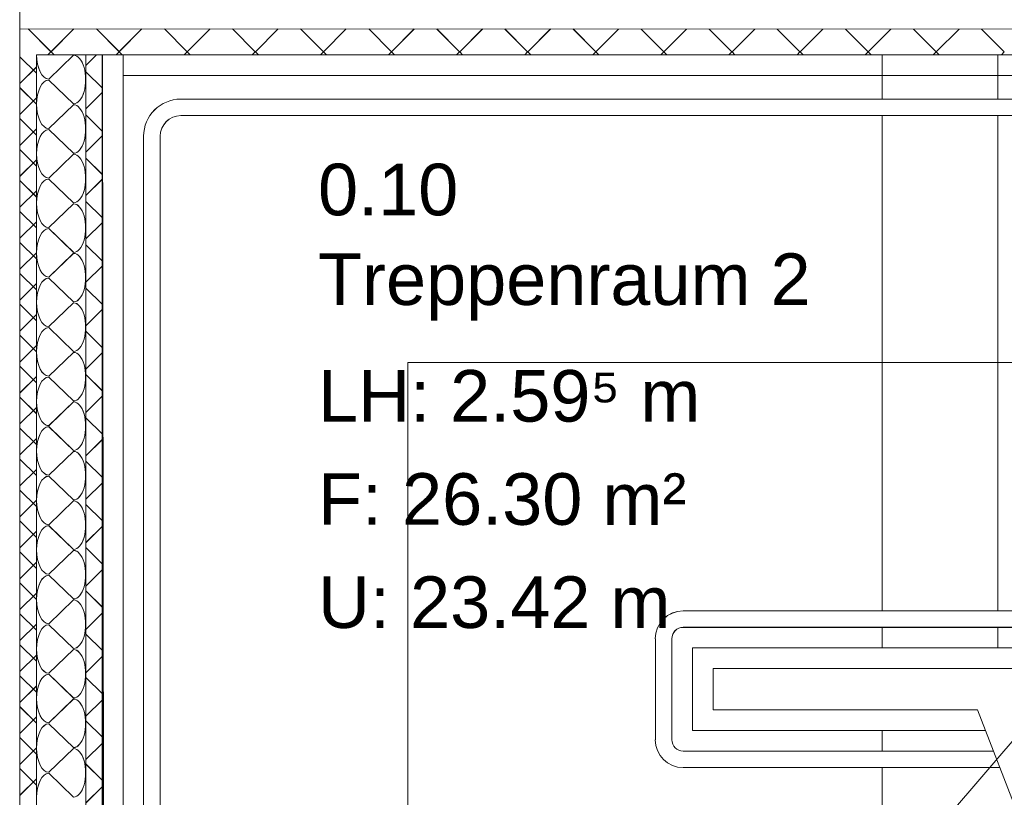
# Model space of a CAD drawing. Extents: x 229 to 926, y 37 to 878.
# Tile 28 of 194: x 382 to 429, y 127 to 165. Entities that reach past the tile are written whole.
import ezdxf
from ezdxf.lldxf.tags import DXFTag

# ---------------------------------------------------------------- set-up
doc = ezdxf.new("R2010")
doc.units = 0
doc.layers.get('0').update_dxf_attribs({"lineweight": 13})
doc.layers.add('A_BI_Aussenwand', color=5, linetype='Continuous', lineweight=18, true_color=0x0000ff, plot=False)
doc.layers.add('A_BI_Innenwand', color=7, linetype='Continuous', lineweight=18, true_color=0x80ff80, plot=False)
for name, color, linetype, lineweight in [('Axen', 7, 'Continuous', 25), ('Axen-A03ENJ5PI0', 7, 'Continuous', 25), ('Beschriftung', 7, 'Continuous', 25), ('Beschriftung-A03ENJ5NI0', 7, 'Continuous', 25), ('Fullfläche', 7, 'Continuous', 25), ('Fullfläche-A03ENJ5QI0', 7, 'Continuous', 25), ('Räume', 7, 'Continuous', 25), ('Räume-A03ENJ5RI0', 7, 'Continuous', 25), ('Treppen', 7, 'Continuous', 25), ('Treppen-A03ENJ5SI0', 7, 'Continuous', 25), ('Wände', 7, 'Continuous', 25), ('Wände-A03ENJ5VI0', 7, 'Continuous', 25)]:
    doc.layers.add(name, color=color, linetype=linetype, lineweight=lineweight)
doc.styles.get("Standard").update_dxf_attribs({"font": 'arial.ttf'})
tags = doc.linetypes.add('ALL_S25', pattern=[0.001, 0, -0.001]).pattern_tags.tags
tags[6:7] = [DXFTag(74, 4), DXFTag(75, 0), DXFTag(340, '0'), DXFTag(46, 1.0), DXFTag(50, 0.0), DXFTag(44, 0.0), DXFTag(45, 0.0)]
tags[4:5] = [DXFTag(74, 4), DXFTag(75, 0), DXFTag(340, '0'), DXFTag(46, 1.0), DXFTag(50, 0.0), DXFTag(44, 0.0), DXFTag(45, 0.0)]
tags = doc.linetypes.add('ALL_S25-A03ENJ5XI0', pattern=[0.001, 0, -0.001]).pattern_tags.tags
tags[6:7] = [DXFTag(74, 4), DXFTag(75, 0), DXFTag(340, '0'), DXFTag(46, 1.0), DXFTag(50, 0.0), DXFTag(44, 0.0), DXFTag(45, 0.0)]
tags[4:5] = [DXFTag(74, 4), DXFTag(75, 0), DXFTag(340, '0'), DXFTag(46, 1.0), DXFTag(50, 0.0), DXFTag(44, 0.0), DXFTag(45, 0.0)]
tags = doc.linetypes.add('PUNKT2_S9', pattern=[0.001, 0, -0.001]).pattern_tags.tags
tags[6:7] = [DXFTag(74, 4), DXFTag(75, 0), DXFTag(340, '0'), DXFTag(46, 1.0), DXFTag(50, 0.0), DXFTag(44, 0.0), DXFTag(45, 0.0)]
tags[4:5] = [DXFTag(74, 4), DXFTag(75, 0), DXFTag(340, '0'), DXFTag(46, 1.0), DXFTag(50, 0.0), DXFTag(44, 0.0), DXFTag(45, 0.0)]
tags = doc.linetypes.add('PUNKT2_S9-A03ENJ5YI0', pattern=[0.001, 0, -0.001]).pattern_tags.tags
tags[6:7] = [DXFTag(74, 4), DXFTag(75, 0), DXFTag(340, '0'), DXFTag(46, 1.0), DXFTag(50, 0.0), DXFTag(44, 0.0), DXFTag(45, 0.0)]
tags[4:5] = [DXFTag(74, 4), DXFTag(75, 0), DXFTag(340, '0'), DXFTag(46, 1.0), DXFTag(50, 0.0), DXFTag(44, 0.0), DXFTag(45, 0.0)]

# ---------------------------------------------------------------- blocks, each defined once
blk = doc.blocks.new('Referenz-A03ENJ5LI0', base_point=(255.728, 65.704))
at = {"layer": 'Axen', "color": 0, "linetype": 'ALL_S25', "lineweight": -2, "ltscale": 0.13}
blk.add_line((381.634, 66.032), (381.634, 801.546), dxfattribs=at)
at = {"layer": 'Beschriftung', "color": 0, "lineweight": -2}
blk.add_line((443.63, 145.815), (382.571, 74.501), dxfattribs=at)
at = {"layer": 'Fullfläche', "color": 0, "lineweight": -2}
for p, q in [((382.044, 164.096), (383.143, 162.996)), ((384.249, 164.096), (383.15, 162.996)), ((385.344, 164.096), (386.443, 162.995)), ((387.55, 164.096), (386.45, 162.995)), ((388.644, 164.096), (389.743, 162.995)), ((390.85, 164.095), (389.75, 162.995)), ((391.944, 164.095), (393.043, 162.994)), ((394.15, 164.095), (393.05, 162.994)), ((395.243, 164.095), (396.343, 162.994)), ((397.45, 164.095), (396.35, 162.994)), ((398.543, 164.095), (399.643, 162.993)), ((400.75, 164.094), (399.65, 162.993)), ((401.843, 164.094), (402.943, 162.993)), ((404.05, 164.094), (402.95, 162.993)), ((405.143, 164.094), (406.243, 162.992)), ((407.35, 164.093), (406.25, 162.992)), ((408.443, 164.093), (409.543, 162.992)), ((410.651, 164.093), (409.55, 162.992)), ((411.743, 164.093), (412.843, 162.991)), ((413.951, 164.093), (412.85, 162.991)), ((415.043, 164.093), (416.143, 162.99)), ((417.251, 164.092), (416.15, 162.99)), ((418.342, 164.092), (419.443, 162.99)), ((420.551, 164.092), (419.45, 162.99)), ((421.642, 164.092), (422.743, 162.989)), ((423.851, 164.091), (422.75, 162.989)), ((424.942, 164.091), (426.043, 162.989)), ((427.151, 164.091), (426.05, 162.989)), ((428.242, 164.091), (429.343, 162.988)), ((381.634, 162.75), (382.434, 161.951)), ((383.143, 162.993), (382.997, 162.847)), ((384.234, 162.822), (383.034, 161.67)), ((383.15, 162.993), (383.296, 162.847)), ((384.834, 162.332), (385.347, 162.846)), ((386.443, 162.992), (386.298, 162.847)), ((386.45, 162.992), (386.595, 162.847)), ((389.743, 162.991), (389.598, 162.846)), ((389.75, 162.991), (389.895, 162.846)), ((393.043, 162.991), (392.899, 162.846)), ((393.05, 162.991), (393.194, 162.846)), ((396.343, 162.99), (396.199, 162.846)), ((396.35, 162.99), (396.494, 162.846)), ((399.643, 162.99), (399.5, 162.846)), ((399.65, 162.99), (399.793, 162.846)), ((402.943, 162.989), (402.8, 162.846)), ((402.95, 162.989), (403.092, 162.846)), ((406.243, 162.989), (406.101, 162.846)), ((406.25, 162.989), (406.392, 162.846)), ((409.543, 162.988), (409.401, 162.846)), ((409.55, 162.988), (409.691, 162.846)), ((412.843, 162.988), (412.702, 162.846)), ((412.85, 162.988), (412.991, 162.846)), ((416.143, 162.987), (416.003, 162.846)), ((416.15, 162.987), (416.29, 162.846)), ((419.443, 162.987), (419.303, 162.846)), ((419.45, 162.987), (419.59, 162.846)), ((422.743, 162.986), (422.604, 162.846)), ((422.75, 162.986), (422.889, 162.846)), ((426.043, 162.985), (425.904, 162.846)), ((426.05, 162.985), (426.189, 162.846)), ((429.343, 162.985), (429.205, 162.846)), ((381.634, 161.453), (382.434, 162.253)), ((384.834, 162.026), (385.634, 161.229)), ((383.034, 161.622), (384.234, 160.47)), ((381.634, 161.25), (382.434, 160.451)), ((384.834, 160.229), (385.634, 161.031)), ((381.634, 159.954), (382.434, 160.753)), ((384.234, 160.422), (383.034, 159.27)), ((384.834, 159.929), (385.634, 159.132)), ((381.634, 159.75), (382.434, 158.951)), ((381.634, 158.453), (382.434, 159.253)), ((383.034, 159.222), (384.234, 158.07)), ((384.834, 158.126), (385.634, 158.928)), ((381.634, 158.251), (382.434, 157.451)), ((384.234, 158.022), (383.034, 156.87)), ((381.634, 156.953), (382.434, 157.753)), ((384.834, 157.832), (385.634, 157.035)), ((381.634, 156.751), (382.434, 155.951)), ((383.034, 156.822), (384.234, 155.67)), ((384.834, 156.023), (385.634, 156.825)), ((381.634, 155.453), (382.434, 156.253)), ((384.234, 155.622), (383.034, 154.47)), ((384.834, 155.734), (385.634, 154.938)), ((381.634, 155.251), (382.434, 154.451)), ((381.634, 153.953), (382.434, 154.753)), ((384.834, 153.921), (385.634, 154.722)), ((383.034, 154.422), (384.234, 153.27)), ((381.634, 153.751), (382.434, 152.951)), ((381.634, 152.453), (382.434, 153.253)), ((384.234, 153.222), (383.034, 152.07)), ((384.834, 153.637), (385.634, 152.841)), ((381.634, 152.251), (382.434, 151.451)), ((384.834, 151.818), (385.634, 152.619)), ((381.634, 150.953), (382.434, 151.753)), ((383.034, 152.022), (384.234, 150.87)), ((384.834, 151.54), (385.634, 150.743)), ((384.234, 150.822), (383.034, 149.67)), ((381.634, 150.751), (382.434, 149.951)), ((384.834, 149.715), (385.634, 150.516)), ((381.634, 149.453), (382.434, 150.253)), ((383.034, 149.622), (384.234, 148.47)), ((384.834, 149.443), (385.634, 148.646)), ((381.634, 149.251), (382.434, 148.452)), ((381.634, 147.953), (382.434, 148.753)), ((384.234, 148.422), (383.034, 147.27)), ((384.834, 147.612), (385.634, 148.413)), ((381.634, 147.751), (382.434, 146.952)), ((381.634, 146.453), (382.434, 147.252)), ((383.034, 147.222), (384.234, 146.07)), ((384.834, 147.346), (385.634, 146.549)), ((381.634, 146.251), (382.434, 145.452)), ((384.834, 145.509), (385.634, 146.31)), ((381.634, 144.953), (382.434, 145.752)), ((384.234, 146.022), (383.034, 144.87)), ((384.834, 145.249), (385.634, 144.452)), ((381.634, 144.751), (382.434, 143.952)), ((383.034, 144.822), (384.234, 143.67)), ((381.634, 143.453), (382.434, 144.252)), ((384.834, 143.406), (385.634, 144.207)), ((381.634, 143.251), (382.434, 142.452)), ((384.234, 143.622), (383.034, 142.47)), ((381.634, 141.953), (382.434, 142.752)), ((384.834, 143.152), (385.634, 142.355)), ((383.034, 142.422), (384.234, 141.27)), ((381.634, 141.751), (382.434, 140.952)), ((384.834, 141.303), (385.634, 142.104)), ((381.634, 140.453), (382.434, 141.252)), ((384.234, 141.222), (383.034, 140.07)), ((384.834, 141.055), (385.634, 140.258)), ((381.634, 140.251), (382.434, 139.452)), ((383.034, 140.022), (384.234, 138.87)), ((384.834, 139.2), (385.634, 140.001)), ((381.634, 138.953), (382.434, 139.753)), ((384.834, 138.958), (385.634, 138.161)), ((381.634, 138.751), (382.434, 137.952)), ((384.234, 138.822), (383.034, 137.67)), ((381.634, 137.453), (382.434, 138.252)), ((383.034, 137.622), (384.234, 136.47)), ((384.834, 137.097), (385.634, 137.898)), ((381.634, 137.251), (382.434, 136.452)), ((381.634, 135.953), (382.434, 136.752)), ((384.834, 136.861), (385.634, 136.064)), ((384.234, 136.422), (383.034, 135.27)), ((381.634, 135.751), (382.434, 134.952)), ((384.834, 134.994), (385.634, 135.795)), ((381.634, 134.453), (382.434, 135.252)), ((383.034, 135.222), (384.234, 134.07)), ((384.834, 134.764), (385.634, 133.967)), ((381.634, 134.251), (382.434, 133.452)), ((381.634, 132.953), (382.434, 133.752)), ((384.234, 134.022), (383.034, 132.87)), ((384.834, 132.891), (385.634, 133.692)), ((381.634, 132.751), (382.434, 131.952)), ((383.034, 132.822), (384.234, 131.67)), ((384.834, 132.667), (385.634, 131.87)), ((381.634, 131.453), (382.434, 132.252)), ((381.634, 131.251), (382.434, 130.452)), ((384.234, 131.622), (383.034, 130.47)), ((384.834, 130.788), (385.634, 131.589)), ((381.634, 129.953), (382.434, 130.752)), ((383.034, 130.422), (384.234, 129.27)), ((384.834, 130.57), (385.634, 129.773)), ((381.634, 129.751), (382.434, 128.952)), ((384.834, 128.685), (385.634, 129.487)), ((381.634, 128.453), (382.434, 129.252)), ((384.234, 129.222), (383.034, 128.07)), ((384.834, 128.473), (385.634, 127.676)), ((381.634, 128.251), (382.434, 127.452)), ((383.034, 128.022), (384.234, 126.87)), ((381.634, 126.953), (382.434, 127.752)), ((384.834, 126.582), (385.634, 127.383))]:
    blk.add_line(p, q, dxfattribs=at)
for centre, start_param, end_param in [((383.034, 162.846), 4.712389, 6.283185), ((384.234, 161.646), 0, 3.141593), ((383.034, 160.446), 3.141593, 4.712389), ((383.034, 160.446), 4.712389, 6.283185), ((384.234, 159.246), 0, 3.141593), ((383.034, 158.046), 3.141593, 4.712389), ((383.034, 158.046), 4.712389, 6.283185), ((384.234, 156.846), 0, 3.141593), ((383.034, 155.646), 3.141593, 4.712389), ((383.034, 155.646), 4.712389, 6.283185), ((384.234, 154.446), 0, 3.141593), ((383.034, 153.246), 3.141593, 4.712389), ((383.034, 153.246), 4.712389, 6.283185), ((384.234, 152.046), 0, 3.141593), ((383.034, 150.846), 3.141593, 4.712389), ((383.034, 150.846), 4.712389, 6.283185), ((384.234, 149.646), 0, 3.141593), ((383.034, 148.446), 3.141593, 4.712389), ((383.034, 148.446), 4.712389, 6.283185), ((384.234, 147.246), 0, 3.141593), ((383.034, 146.046), 3.141593, 4.712389), ((383.034, 146.046), 4.712389, 6.283185), ((384.234, 144.846), 0, 3.141593), ((383.034, 143.646), 3.141593, 4.712389), ((383.034, 143.646), 4.712389, 6.283185), ((384.234, 142.446), 0, 3.141593), ((383.034, 141.246), 3.141593, 4.712389), ((383.034, 141.246), 4.712389, 6.283185), ((384.234, 140.046), 0, 3.141593), ((383.034, 138.846), 3.141593, 4.712389), ((383.034, 138.846), 4.712389, 6.283185), ((384.234, 137.646), 0, 3.141593), ((383.034, 136.446), 3.141593, 4.712389), ((383.034, 136.446), 4.712389, 6.283185), ((384.234, 135.246), 0, 3.141593), ((383.034, 134.046), 3.141593, 4.712389), ((383.034, 134.046), 4.712389, 6.283185), ((384.234, 132.846), 0, 3.141593), ((383.034, 131.646), 3.141593, 4.712389), ((383.034, 131.646), 4.712389, 6.283185), ((384.234, 130.446), 0, 3.141593), ((383.034, 129.246), 3.141593, 4.712389), ((383.034, 129.246), 4.712389, 6.283185), ((384.234, 128.046), 0, 3.141593), ((383.034, 126.846), 3.141593, 4.712389)]:
    blk.add_ellipse(centre, major_axis=(0, -1.176), ratio=0.5, start_param=start_param, end_param=end_param, dxfattribs=at)
at = {"layer": 'Treppen', "color": 0, "linetype": 'PUNKT2_S9', "lineweight": -2, "ltscale": 0.13}
for p, q in [((385.634, 162.846), (385.723, 101.346)), ((385.634, 162.846), (385.634, 101.346)), ((491.034, 162.846), (385.634, 162.846)), ((386.634, 162.846), (386.634, 102.346)), ((423.434, 162.846), (423.434, 160.696)), ((429.034, 162.846), (429.034, 160.696)), ((491.034, 161.846), (386.634, 161.846)), ((489.582, 160.696), (389.434, 160.696)), ((489.682, 159.896), (389.434, 159.896)), ((423.434, 159.896), (423.434, 135.896)), ((429.034, 159.896), (429.034, 135.896)), ((387.634, 158.896), (387.634, 105.296)), ((388.434, 158.896), (388.434, 105.296)), ((489.682, 135.896), (413.785, 135.896)), ((489.582, 135.096), (413.785, 135.096)), ((423.434, 135.096), (423.434, 134.096)), ((429.034, 135.096), (429.034, 134.096)), ((412.434, 134.544), (412.434, 129.648)), ((413.234, 134.544), (413.234, 129.648)), ((414.234, 134.096), (414.234, 130.096)), ((491.234, 134.096), (414.234, 134.096)), ((415.234, 133.096), (415.234, 131.096)), ((490.234, 133.096), (415.234, 133.096)), ((428.043, 131.096), (415.234, 131.096)), ((428.434, 130.096), (414.234, 130.096)), ((423.434, 130.096), (423.434, 129.096)), ((428.825, 129.096), (413.785, 129.096)), ((429.138, 128.296), (413.785, 128.296)), ((423.434, 128.296), (423.434, 104.296))]:
    blk.add_line(p, q, dxfattribs=at)
at = {"layer": 'Treppen', "color": 0, "lineweight": -2}
for p, q in [((400.434, 116.329), (400.434, 147.929)), ((400.434, 147.929), (473.834, 147.929)), ((439.625, 101.346), (428.043, 131.096))]:
    blk.add_line(p, q, dxfattribs=at)
at = {"layer": 'Treppen', "color": 0, "linetype": 'PUNKT2_S9', "lineweight": -2, "ltscale": 0.13}
for centre, major_axis, end_param in [((389.434, 158.896), (0, 1.8), 1.570796), ((389.434, 158.896), (0, 1), 1.570796), ((413.785, 134.544), (0, 1.352), 1.570796), ((413.785, 134.544), (0, 0.552), 1.570796), ((413.785, 129.648), (-1.352, 0), 1.570796), ((413.785, 129.648), (-0.552, 0), 1.570797)]:
    blk.add_ellipse(centre, major_axis=major_axis, ratio=1, start_param=0, end_param=end_param, dxfattribs=at)
at = {"layer": 'Wände', "color": 0, "lineweight": -2}
for p, q in [((381.634, 165.343), (381.634, 97.346)), ((506.334, 164.082), (381.634, 164.097)), ((382.433, 98.146), (382.433, 162.846)), ((382.433, 162.846), (506.334, 162.846)), ((384.834, 101.346), (384.834, 162.846)), ((385.634, 101.346), (385.634, 162.846))]:
    blk.add_line(p, q, dxfattribs=at)
at = {"layer": 'Räume', "color": 0, "lineweight": -2, "char_height": 2.5, "attachment_point": 1, "rotation": 359.9932}
for s, insert in [('{\\fArial;0.10}', (396.086, 157.566)), ('{\\fArial;Treppenraum 2}', (396.085, 153.221)), ('{\\fArial;LH: 2.59⁵ m}', (396.085, 147.566)), ('{\\fArial;F: 26.30 m²}', (396.084, 142.566)), ('{\\fArial;U: 23.42 m}', (396.084, 137.566))]:
    blk.add_mtext(s, dxfattribs=dict(at, insert=insert))
blk = doc.blocks.new('Referenz-A03ENJ62I0', base_point=(255.728, 65.706))
at = {"layer": 'Axen-A03ENJ5PI0', "color": 0, "linetype": 'ALL_S25-A03ENJ5XI0', "lineweight": -2, "ltscale": 0.13}
blk.add_line((381.634, 66.032), (381.634, 801.545), dxfattribs=at)
at = {"layer": 'Beschriftung-A03ENJ5NI0', "color": 0, "lineweight": -2}
blk.add_line((443.63, 145.816), (382.571, 74.503), dxfattribs=at)
at = {"layer": 'Fullfläche-A03ENJ5QI0', "color": 0, "lineweight": -2}
for p, q in [((382.044, 164.098), (383.143, 162.997)), ((384.249, 164.098), (383.15, 162.997)), ((385.344, 164.097), (386.443, 162.997)), ((387.55, 164.097), (386.45, 162.997)), ((388.644, 164.097), (389.743, 162.996)), ((390.85, 164.097), (389.75, 162.996)), ((391.944, 164.097), (393.043, 162.996)), ((394.15, 164.096), (393.05, 162.996)), ((395.243, 164.096), (396.343, 162.995)), ((397.45, 164.096), (396.35, 162.995)), ((398.543, 164.096), (399.643, 162.994)), ((400.75, 164.096), (399.65, 162.994)), ((401.843, 164.095), (402.943, 162.994)), ((404.05, 164.095), (402.95, 162.994)), ((405.143, 164.095), (406.243, 162.993)), ((407.35, 164.095), (406.25, 162.993)), ((408.443, 164.095), (409.543, 162.993)), ((410.651, 164.094), (409.55, 162.993)), ((411.743, 164.094), (412.843, 162.992)), ((413.951, 164.094), (412.85, 162.992)), ((415.042, 164.094), (416.143, 162.992)), ((417.251, 164.094), (416.15, 162.992)), ((418.342, 164.093), (419.443, 162.991)), ((420.551, 164.093), (419.45, 162.991)), ((421.642, 164.093), (422.743, 162.991)), ((423.851, 164.093), (422.75, 162.991)), ((424.942, 164.093), (426.043, 162.99)), ((427.151, 164.092), (426.05, 162.99)), ((428.242, 164.092), (429.343, 162.99)), ((381.634, 162.752), (382.434, 161.953)), ((383.143, 162.994), (382.997, 162.848)), ((384.234, 162.823), (383.034, 161.671)), ((383.15, 162.994), (383.296, 162.848)), ((384.834, 162.334), (385.346, 162.847)), ((386.443, 162.993), (386.298, 162.848)), ((386.45, 162.993), (386.595, 162.848)), ((389.743, 162.993), (389.598, 162.848)), ((389.75, 162.993), (389.894, 162.848)), ((393.043, 162.992), (392.899, 162.848)), ((393.05, 162.992), (393.194, 162.848)), ((396.343, 162.992), (396.199, 162.848)), ((396.35, 162.992), (396.493, 162.848)), ((399.643, 162.991), (399.5, 162.848)), ((399.65, 162.991), (399.793, 162.848)), ((402.943, 162.991), (402.8, 162.848)), ((402.95, 162.991), (403.092, 162.848)), ((406.243, 162.99), (406.101, 162.848)), ((406.25, 162.99), (406.392, 162.848)), ((409.543, 162.99), (409.401, 162.848)), ((409.55, 162.99), (409.691, 162.848)), ((412.843, 162.989), (412.702, 162.848)), ((412.85, 162.989), (412.991, 162.848)), ((416.143, 162.988), (416.003, 162.848)), ((416.15, 162.988), (416.29, 162.848)), ((419.443, 162.988), (419.303, 162.848)), ((419.45, 162.988), (419.59, 162.848)), ((422.743, 162.987), (422.604, 162.848)), ((422.75, 162.987), (422.889, 162.848)), ((426.043, 162.987), (425.904, 162.848)), ((426.05, 162.987), (426.189, 162.848)), ((429.343, 162.986), (429.205, 162.848)), ((381.634, 161.455), (382.434, 162.254)), ((384.834, 162.027), (385.634, 161.23)), ((383.034, 161.623), (384.234, 160.471)), ((381.634, 161.252), (382.434, 160.453)), ((384.834, 160.231), (385.634, 161.032)), ((381.634, 159.955), (382.434, 160.754)), ((384.234, 160.423), (383.034, 159.271)), ((384.834, 159.93), (385.634, 159.133)), ((381.634, 159.752), (382.434, 158.953)), ((381.634, 158.455), (382.434, 159.254)), ((383.034, 159.223), (384.234, 158.072)), ((384.834, 158.128), (385.634, 158.929)), ((381.634, 158.252), (382.434, 157.453)), ((384.234, 158.023), (383.034, 156.871)), ((381.634, 156.955), (382.434, 157.754)), ((384.834, 157.833), (385.634, 157.036)), ((381.634, 156.752), (382.434, 155.953)), ((383.034, 156.823), (384.234, 155.671)), ((384.834, 156.025), (385.634, 156.826)), ((381.634, 155.455), (382.434, 156.254)), ((384.234, 155.624), (383.034, 154.471)), ((384.834, 155.736), (385.634, 154.939)), ((381.634, 155.252), (382.434, 154.453)), ((381.634, 153.955), (382.434, 154.754)), ((384.834, 153.922), (385.634, 154.723)), ((383.034, 154.424), (384.234, 153.272)), ((381.634, 153.752), (382.434, 152.953)), ((381.634, 152.455), (382.434, 153.254)), ((384.234, 153.223), (383.034, 152.072)), ((384.834, 153.639), (385.634, 152.842)), ((381.634, 152.252), (382.434, 151.453)), ((384.834, 151.819), (385.634, 152.62)), ((381.634, 150.955), (382.434, 151.754)), ((383.034, 152.023), (384.234, 150.872)), ((384.834, 151.542), (385.634, 150.745)), ((384.234, 150.823), (383.034, 149.671)), ((381.634, 150.752), (382.434, 149.953)), ((384.834, 149.716), (385.634, 150.517)), ((381.634, 149.455), (382.434, 150.254)), ((383.034, 149.624), (384.234, 148.471)), ((384.834, 149.445), (385.634, 148.648)), ((381.634, 149.252), (382.434, 148.453)), ((381.634, 147.955), (382.434, 148.754)), ((384.234, 148.424), (383.034, 147.272)), ((384.834, 147.613), (385.634, 148.415)), ((381.634, 147.752), (382.434, 146.953)), ((381.634, 146.455), (382.434, 147.254)), ((383.034, 147.224), (384.234, 146.072)), ((384.834, 147.348), (385.634, 146.551)), ((381.634, 146.252), (382.434, 145.453)), ((384.834, 145.51), (385.634, 146.312)), ((381.634, 144.955), (382.434, 145.754)), ((384.234, 146.023), (383.034, 144.872)), ((384.834, 145.251), (385.634, 144.454)), ((381.634, 144.752), (382.434, 143.953)), ((383.034, 144.823), (384.234, 143.672)), ((381.634, 143.455), (382.434, 144.254)), ((384.834, 143.407), (385.634, 144.209)), ((381.634, 143.252), (382.434, 142.453)), ((384.234, 143.624), (383.034, 142.472)), ((381.634, 141.955), (382.434, 142.754)), ((384.834, 143.154), (385.634, 142.357)), ((383.034, 142.424), (384.234, 141.272)), ((381.634, 141.752), (382.434, 140.953)), ((384.834, 141.304), (385.634, 142.106)), ((381.634, 140.455), (382.434, 141.254)), ((384.234, 141.224), (383.034, 140.072)), ((384.834, 141.057), (385.634, 140.26)), ((381.634, 140.252), (382.434, 139.453)), ((383.034, 140.024), (384.234, 138.872)), ((384.834, 139.201), (385.634, 140.003)), ((381.634, 138.955), (382.434, 139.754)), ((384.834, 138.959), (385.634, 138.163)), ((381.634, 138.752), (382.434, 137.953)), ((384.234, 138.824), (383.034, 137.672)), ((381.634, 137.455), (382.434, 138.254)), ((383.034, 137.624), (384.234, 136.472)), ((384.834, 137.098), (385.634, 137.9)), ((381.634, 137.252), (382.434, 136.453)), ((381.634, 135.955), (382.434, 136.754)), ((384.834, 136.862), (385.634, 136.066)), ((384.234, 136.424), (383.034, 135.272)), ((381.634, 135.752), (382.434, 134.953)), ((384.834, 134.995), (385.634, 135.797)), ((381.634, 134.455), (382.434, 135.254)), ((383.034, 135.224), (384.234, 134.072)), ((384.834, 134.765), (385.634, 133.968)), ((381.634, 134.252), (382.434, 133.453)), ((381.634, 132.955), (382.434, 133.754)), ((384.234, 134.024), (383.034, 132.872)), ((384.834, 132.892), (385.634, 133.694)), ((381.634, 132.752), (382.434, 131.953)), ((383.034, 132.824), (384.234, 131.672)), ((384.834, 132.668), (385.634, 131.871)), ((381.634, 131.455), (382.434, 132.254)), ((381.634, 131.252), (382.434, 130.453)), ((384.234, 131.624), (383.034, 130.472)), ((384.834, 130.789), (385.634, 131.591)), ((381.634, 129.955), (382.434, 130.754)), ((383.034, 130.424), (384.234, 129.272)), ((384.834, 130.571), (385.634, 129.774)), ((381.634, 129.752), (382.434, 128.953)), ((384.834, 128.687), (385.634, 129.488)), ((381.634, 128.455), (382.434, 129.254)), ((384.234, 129.224), (383.034, 128.072)), ((384.834, 128.474), (385.634, 127.677)), ((381.634, 128.252), (382.434, 127.453)), ((383.034, 128.024), (384.234, 126.872)), ((381.634, 126.955), (382.434, 127.754)), ((384.834, 126.583), (385.634, 127.385))]:
    blk.add_line(p, q, dxfattribs=at)
for centre, start_param, end_param in [((383.034, 162.847), 4.712389, 6.283185), ((384.234, 161.647), 0, 3.141593), ((383.034, 160.447), 3.141593, 4.712389), ((383.034, 160.447), 4.712389, 6.283185), ((384.234, 159.247), 0, 3.141593), ((383.034, 158.047), 3.141593, 4.712389), ((383.034, 158.047), 4.712389, 6.283185), ((384.234, 156.848), 0, 3.141593), ((383.034, 155.647), 3.141593, 4.712389), ((383.034, 155.647), 4.712389, 6.283185), ((384.234, 154.447), 0, 3.141593), ((383.034, 153.247), 3.141593, 4.712389), ((383.034, 153.247), 4.712389, 6.283185), ((384.234, 152.047), 0, 3.141593), ((383.034, 150.848), 3.141593, 4.712389), ((383.034, 150.848), 4.712389, 6.283185), ((384.234, 149.648), 0, 3.141593), ((383.034, 148.448), 3.141593, 4.712389), ((383.034, 148.448), 4.712389, 6.283185), ((384.234, 147.247), 0, 3.141593), ((383.034, 146.047), 3.141593, 4.712389), ((383.034, 146.047), 4.712389, 6.283185), ((384.234, 144.848), 0, 3.141593), ((383.034, 143.648), 3.141593, 4.712389), ((383.034, 143.648), 4.712389, 6.283185), ((384.234, 142.448), 0, 3.141593), ((383.034, 141.248), 3.141593, 4.712389), ((383.034, 141.248), 4.712389, 6.283185), ((384.234, 140.048), 0, 3.141593), ((383.034, 138.848), 3.141593, 4.712389), ((383.034, 138.848), 4.712389, 6.283185), ((384.234, 137.648), 0, 3.141593), ((383.034, 136.448), 3.141593, 4.712389), ((383.034, 136.448), 4.712389, 6.283185), ((384.234, 135.248), 0, 3.141593), ((383.034, 134.048), 3.141593, 4.712389), ((383.034, 134.048), 4.712389, 6.283185), ((384.234, 132.848), 0, 3.141593), ((383.034, 131.648), 3.141593, 4.712389), ((383.034, 131.648), 4.712389, 6.283185), ((384.234, 130.448), 0, 3.141593), ((383.034, 129.248), 3.141593, 4.712389), ((383.034, 129.248), 4.712389, 6.283185), ((384.234, 128.048), 0, 3.141593), ((383.034, 126.848), 3.141593, 4.712389)]:
    blk.add_ellipse(centre, major_axis=(0, -1.176), ratio=0.5, start_param=start_param, end_param=end_param, dxfattribs=at)
at = {"layer": 'Treppen-A03ENJ5SI0', "color": 0, "linetype": 'PUNKT2_S9-A03ENJ5YI0', "lineweight": -2, "ltscale": 0.13}
for p, q in [((385.634, 162.847), (385.723, 101.348)), ((385.634, 162.847), (385.634, 101.348)), ((491.033, 162.847), (385.634, 162.847)), ((386.634, 162.847), (386.634, 102.348)), ((423.434, 162.847), (423.434, 160.697)), ((429.034, 162.847), (429.034, 160.697)), ((491.033, 161.847), (386.634, 161.847)), ((489.582, 160.697), (389.434, 160.697)), ((489.682, 159.897), (389.434, 159.897)), ((423.434, 159.897), (423.434, 135.897)), ((429.034, 159.897), (429.034, 135.897)), ((387.634, 158.897), (387.634, 105.298)), ((388.434, 158.897), (388.434, 105.298)), ((489.682, 135.898), (413.785, 135.897)), ((489.582, 135.097), (413.785, 135.097)), ((423.434, 135.097), (423.434, 134.098)), ((429.034, 135.097), (429.034, 134.098)), ((412.434, 134.546), (412.434, 129.649)), ((413.234, 134.546), (413.234, 129.649)), ((414.234, 134.098), (414.234, 130.098)), ((491.233, 134.098), (414.234, 134.098)), ((415.234, 133.098), (415.234, 131.098)), ((490.233, 133.098), (415.234, 133.098)), ((428.042, 131.098), (415.234, 131.098)), ((428.434, 130.098), (414.234, 130.098)), ((423.434, 130.098), (423.434, 129.098)), ((428.825, 129.098), (413.785, 129.098)), ((429.138, 128.298), (413.785, 128.298)), ((423.434, 128.298), (423.434, 104.298))]:
    blk.add_line(p, q, dxfattribs=at)
at = {"layer": 'Treppen-A03ENJ5SI0', "color": 0, "lineweight": -2}
for p, q in [((400.434, 116.33), (400.434, 147.93)), ((400.434, 147.93), (473.834, 147.93)), ((439.625, 101.348), (428.042, 131.098))]:
    blk.add_line(p, q, dxfattribs=at)
at = {"layer": 'Treppen-A03ENJ5SI0', "color": 0, "linetype": 'PUNKT2_S9-A03ENJ5YI0', "lineweight": -2, "ltscale": 0.13}
for centre, major_axis, end_param in [((389.434, 158.897), (0, 1.8), 1.570796), ((389.434, 158.897), (0, 1), 1.570796), ((413.785, 134.546), (0, 1.352), 1.570796), ((413.785, 134.546), (0, 0.552), 1.570796), ((413.785, 129.649), (-1.352, 0), 1.570796), ((413.785, 129.649), (-0.552, 0), 1.570797)]:
    blk.add_ellipse(centre, major_axis=major_axis, ratio=1, start_param=0, end_param=end_param, dxfattribs=at)
at = {"layer": 'Wände-A03ENJ5VI0', "color": 0, "lineweight": -2}
for p, q in [((381.634, 165.345), (381.634, 97.348)), ((506.334, 164.083), (381.634, 164.098)), ((382.433, 98.148), (382.433, 162.847)), ((382.433, 162.847), (506.333, 162.847)), ((384.834, 101.348), (384.834, 162.847)), ((385.634, 101.348), (385.634, 162.847))]:
    blk.add_line(p, q, dxfattribs=at)
at = {"layer": 'Räume-A03ENJ5RI0', "color": 0, "lineweight": -2, "char_height": 2.49999, "attachment_point": 1, "rotation": 359.9932}
for s, insert in [('{\\fArial;0.10}', (396.086, 157.568)), ('{\\fArial;Treppenraum 2}', (396.085, 153.223)), ('{\\fArial;LH: 2.59⁵ m}', (396.085, 147.568)), ('{\\fArial;F: 26.30 m²}', (396.084, 142.568)), ('{\\fArial;U: 23.42 m}', (396.084, 137.568))]:
    blk.add_mtext(s, dxfattribs=dict(at, insert=insert))
blk = doc.blocks.new('Wand-A03ENJ84I0', base_point=(381.626, 97.344))
at = {"color": 0, "linetype": 'ByBlock', "lineweight": -2, "ltscale": 0.18}
for p, q in [((381.626, 97.344), (381.627, 167.845)), ((385.626, 101.345), (385.627, 162.846))]:
    blk.add_line(p, q, dxfattribs=at)
blk = doc.blocks.new('Wand-A03ENJ88I0', base_point=(381.627, 162.846))
at = {"color": 0, "linetype": 'ByBlock', "lineweight": -2, "ltscale": 0.18}
blk.add_line((381.627, 162.846), (381.627, 170.546), dxfattribs=at)
blk = doc.blocks.new('Wand-A03ENJ9II0', base_point=(381.627, 162.846))
at = {"color": 0, "linetype": 'ByBlock', "lineweight": -2, "ltscale": 0.18}
blk.add_line((385.627, 162.846), (506.334, 162.846), dxfattribs=at)

msp = doc.modelspace()

# ---------------------------------------------------------------- block references
at = {"color": 251, "lineweight": 13, "ltscale": 0.13, "true_color": 0x606060}
for name, p in [('Referenz-A03ENJ5LI0', (255.728, 65.704)), ('Referenz-A03ENJ62I0', (255.728, 65.706))]:
    msp.add_blockref(name, p, dxfattribs=at)
at = {"layer": 'A_BI_Aussenwand', "ltscale": 0.18}
for name, p in [('Wand-A03ENJ88I0', (381.627, 162.846)), ('Wand-A03ENJ84I0', (381.626, 97.344))]:
    msp.add_blockref(name, p, dxfattribs=at)
at = {"layer": 'A_BI_Innenwand', "ltscale": 0.18}
msp.add_blockref('Wand-A03ENJ9II0', (381.627, 162.846), dxfattribs=at)

doc.saveas('drawing.dxf')
